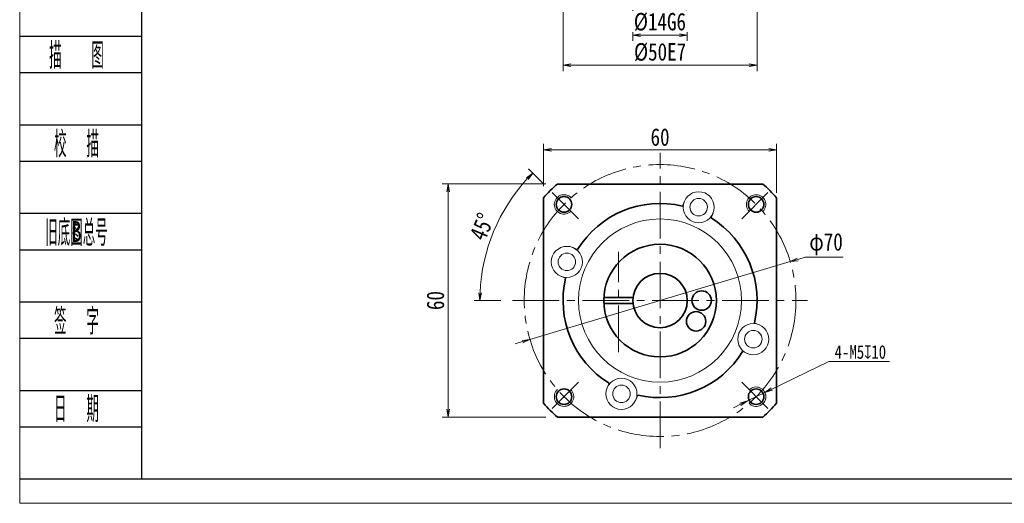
# Model space of a CAD drawing. Header units: millimetres. Extents: x -22 to 512, y -24 to 348.
# Tile 1 of 7: x -19 to 234, y -24 to 100. Entities that reach past the tile are written whole.
import ezdxf
from ezdxf.enums import TextEntityAlignment as Align

# ---------------------------------------------------------------- set-up
doc = ezdxf.new("R2010")
doc.units = ezdxf.units.MM
doc.linetypes.add('点画线', pattern=[18, 12, -2, 2, -2])
doc.layers.add('2细线层', color=4, linetype='Continuous')
doc.layers.add('6文字层', color=3, linetype='Continuous')
for name, color, linetype, lineweight in [('EB0_1', 7, 'Continuous', 35), ('中心线层', 1, '点画线', 18), ('图框_外框线', 7, 'Continuous', 18), ('尺寸线层', 3, 'Continuous', 18), ('粗实线层', 7, 'Continuous', 35), ('细实线层', 7, 'Continuous', 18)]:
    doc.layers.add(name, color=color, linetype=linetype, lineweight=lineweight)
doc.styles.add('PC_TEXTSTYLE', font='ISOCP.SHX', dxfattribs={"width": 0.707, "bigfont": 'GBCBIG.SHX'})
doc.styles.get("Standard").update_dxf_attribs({"font": 'SimSun.ttf'})
doc.styles.add('宋体', font='SimSun.ttf', dxfattribs={"width": 0.8})
doc.dimstyles.new('A水平标注$0', dxfattribs={"dimtxt": 3.5, "dimasz": 2, "dimexe": 1.5, "dimexo": 3, "dimgap": 1.1, "dimtad": 1, "dimtoh": 1, "dimdec": 4, "dimdsep": 46, "dimtxsty": '宋体', "dimblk": 'OPEN', "dimcen": 3, "dimclrd": 3, "dimclre": 3, "dimclrt": 6, "dimadec": 0, "dimazin": 0, "dimtm": 1e-09, "dimtfac": 1, "dimtdec": 4, "dimtix": 1, "dimtmove": 0, "dimatfit": 3, "dimldrblk": 'OPEN', "dimfxl": 0, "dimlwd": 13, "dimlwe": 13, "dimarcsym": 0})
doc.dimstyles.new('D直径标注φ25', dxfattribs={"dimtxt": 3.5, "dimasz": 2, "dimexe": 1, "dimexo": 3, "dimtad": 1, "dimtoh": 1, "dimdec": 1, "dimdsep": 46, "dimtxsty": '宋体', "dimblk": 'OPEN', "dimcen": 3, "dimclrd": 3, "dimclre": 3, "dimclrt": 130, "dimadec": 0, "dimazin": 0, "dimtm": 1e-09, "dimtfac": 1, "dimtdec": 1, "dimtmove": 0, "dimatfit": 0, "dimldrblk": 'OPEN', "dimfxl": 0, "dimlwd": 13, "dimlwe": 13, "dimarcsym": 0})
doc.dimstyles.new('螺孔(M8-7H)', dxfattribs={"dimtxt": 3.5, "dimasz": 2, "dimexe": 1.25, "dimexo": 3, "dimtad": 1, "dimtoh": 1, "dimdec": 4, "dimdsep": 46, "dimtxsty": '宋体', "dimblk": 'OPEN', "dimcen": 3, "dimclrd": 3, "dimclre": 3, "dimclrt": 2, "dimadec": 0, "dimazin": 0, "dimtm": 1e-09, "dimtfac": 1, "dimtdec": 4, "dimtmove": 0, "dimatfit": 3, "dimldrblk": 'OPEN', "dimfxl": 0, "dimlwd": 9, "dimlwe": 9, "dimarcsym": 0})

# ---------------------------------------------------------------- blocks, each defined once
blk = doc.blocks.new('_Open')
at = {"color": 0, "linetype": 'ByBlock', "lineweight": -2}
for p, q in [((-1, 0.17), (0, 0)), ((-1, -0.17), (0, 0)), ((0, 0), (-1, 0))]:
    blk.add_line(p, q, dxfattribs=at)
blk = doc.blocks.new('*D8')
at = {"layer": 'Defpoints', "color": 0, "transparency": 16777216}
for p in [(119.27, 57.72), (91.11, -2.28), (119.27, -2.28)]:
    blk.add_point(p, dxfattribs=at)
at = {"layer": '尺寸线层', "color": 3, "lineweight": 13, "transparency": 16777216}
for p, q in [((116.27, 57.72), (89.61, 57.72)), ((91.11, 55.72), (91.11, -0.28)), ((116.27, -2.28), (89.61, -2.28))]:
    blk.add_line(p, q, dxfattribs=at)
at = {"layer": '尺寸线层', "color": 3, "lineweight": 13, "transparency": 16777216, "xscale": 2, "yscale": 2, "zscale": 2}
for p, rotation in [((91.11, 57.72), 90), ((91.11, -2.28), 270)]:
    blk.add_blockref('_Open', p, dxfattribs=dict(at, rotation=rotation))
at = {"layer": '尺寸线层', "color": 6, "transparency": 16777216, "insert": (87.86, 27.72), "char_height": 4.5, "attachment_point": 5, "rotation": 90, "style": '宋体', "bg_fill": 3, "box_fill_scale": 1.1, "bg_fill_color": 256, "bg_fill_true_color": 13158600, "bg_fill_transparency": 0}
blk.add_mtext('60', dxfattribs=at)
blk = doc.blocks.new('*D9')
at = {"layer": 'Defpoints', "color": 0, "transparency": 16777216}
for p in [(117.95, 55.5), (105.52, 50.93), (124.68, 48.76), (107.72, 27.72), (183.72, 27.72)]:
    blk.add_point(p, dxfattribs=at)
at = {"layer": '尺寸线层', "color": 3, "lineweight": 13, "transparency": 16777216}
for p, q in [((115.83, 57.62), (111.84, 61.6)), ((104.72, 27.72), (97.8, 27.72))]:
    blk.add_line(p, q, dxfattribs=at)
blk.add_arc((145.72, 27.72), 46.42, 137.4688, 177.5312, dxfattribs=at)
at = {"layer": '尺寸线层', "color": 3, "lineweight": 13, "transparency": 16777216, "xscale": 2, "yscale": 2, "zscale": 2}
for p, rotation in [((112.9, 60.54), 46.23442076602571), ((99.3, 27.72), 268.7655792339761)]:
    blk.add_blockref('_Open', p, dxfattribs=dict(at, rotation=rotation))
at = {"layer": '尺寸线层', "color": 6, "transparency": 16777216, "insert": (99.84, 46.73), "char_height": 4.5, "attachment_point": 5, "rotation": 67.5, "style": '宋体', "bg_fill": 3, "box_fill_scale": 1.1, "bg_fill_color": 256, "bg_fill_true_color": 13158600, "bg_fill_transparency": 0}
blk.add_mtext('45°', dxfattribs=at)
blk = doc.blocks.new('*D10')
at = {"layer": 'Defpoints', "color": 0, "transparency": 16777216}
for p in [(179.26, 37.73), (112.19, 17.71)]:
    blk.add_point(p, dxfattribs=at)
at = {"layer": '尺寸线层', "color": 3, "lineweight": 13, "transparency": 16777216}
for p, q in [((181.18, 38.3), (183.1, 38.87)), ((183.1, 38.87), (192.88, 38.87)), ((112.19, 17.71), (179.26, 37.73)), ((110.27, 17.14), (108.35, 16.57))]:
    blk.add_line(p, q, dxfattribs=at)
at = {"layer": '尺寸线层', "color": 3, "lineweight": 13, "transparency": 16777216, "xscale": 2, "yscale": 2, "zscale": 2}
for p, rotation in [((179.26, 37.73), 196.6158413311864), ((112.19, 17.71), 16.61584133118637)]:
    blk.add_blockref('_Open', p, dxfattribs=dict(at, rotation=rotation))
at = {"layer": '尺寸线层', "color": 130, "transparency": 16777216, "insert": (188.49, 42.22), "char_height": 4.5, "attachment_point": 5, "style": '宋体', "bg_fill": 3, "box_fill_scale": 1.1, "bg_fill_color": 256, "bg_fill_true_color": 13158600, "bg_fill_transparency": 0}
blk.add_mtext('φ70', dxfattribs=at)
blk = doc.blocks.new('*D34')
at = {"layer": 'Defpoints', "color": 0, "transparency": 16777216}
for p in [(175.72, 66.53), (115.72, 54.18), (175.72, 52.47)]:
    blk.add_point(p, dxfattribs=at)
at = {"layer": '尺寸线层', "color": 3, "lineweight": 13, "transparency": 16777216}
for p, q in [((115.72, 57.18), (115.72, 68.03)), ((117.72, 66.53), (173.72, 66.53)), ((175.72, 55.47), (175.72, 68.03))]:
    blk.add_line(p, q, dxfattribs=at)
at = {"layer": '尺寸线层', "color": 3, "lineweight": 13, "transparency": 16777216, "xscale": 2, "yscale": 2, "zscale": 2, "rotation": 180}
blk.add_blockref('_Open', (115.72, 66.53), dxfattribs=at)
at = {"layer": '尺寸线层', "color": 3, "lineweight": 13, "transparency": 16777216, "xscale": 2, "yscale": 2, "zscale": 2}
blk.add_blockref('_Open', (175.72, 66.53), dxfattribs=at)
at = {"layer": '尺寸线层', "color": 6, "transparency": 16777216, "insert": (145.72, 69.78), "char_height": 4.5, "attachment_point": 5, "style": '宋体', "bg_fill": 3, "box_fill_scale": 1.1, "bg_fill_color": 256, "bg_fill_true_color": 13158600, "bg_fill_transparency": 0}
blk.add_mtext('60', dxfattribs=at)
blk = doc.blocks.new('*D35')
at = {"color": 3, "lineweight": 9, "transparency": 16777216}
for p, q in [((189.19, 12.05), (174.52, 4.93)), ((204.84, 12.05), (189.19, 12.05)), ((168.22, 1.88), (172.72, 4.06)), ((166.42, 1.01), (164.62, 0.13))]:
    blk.add_line(p, q, dxfattribs=at)
at = {"layer": 'Defpoints', "color": 0, "transparency": 16777216}
for p in [(172.72, 4.06), (168.22, 1.88)]:
    blk.add_point(p, dxfattribs=at)
at = {"color": 3, "lineweight": 9, "transparency": 16777216, "xscale": 2, "yscale": 2, "zscale": 2}
for p, rotation in [((172.72, 4.06), 205.8757372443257), ((168.22, 1.88), 25.87573724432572)]:
    blk.add_blockref('_Open', p, dxfattribs=dict(at, rotation=rotation))
at = {"color": 2, "transparency": 16777216, "insert": (197.33, 14.46), "char_height": 3.5, "attachment_point": 5, "style": '宋体', "bg_fill": 3, "box_fill_scale": 1.1, "bg_fill_color": 256, "bg_fill_true_color": 13158600, "bg_fill_transparency": 0}
blk.add_mtext('4-M5{\\famgdt|b0|i0|c0|p0;x}{10}', dxfattribs=at)
blk = doc.blocks.new('*D37')
at = {"layer": 'Defpoints', "color": 0, "transparency": 16777216}
for p in [(120.72, 104.93), (170.72, 104.93), (170.72, 88.27)]:
    blk.add_point(p, dxfattribs=at)
at = {"layer": '尺寸线层', "color": 3, "lineweight": 13, "transparency": 16777216}
for p, q in [((120.72, 101.93), (120.72, 86.77)), ((170.72, 101.93), (170.72, 86.77)), ((122.72, 88.27), (168.72, 88.27))]:
    blk.add_line(p, q, dxfattribs=at)
at = {"layer": '尺寸线层', "color": 3, "lineweight": 13, "transparency": 16777216, "xscale": 2, "yscale": 2, "zscale": 2, "rotation": 180}
blk.add_blockref('_Open', (120.72, 88.27), dxfattribs=at)
at = {"layer": '尺寸线层', "color": 3, "lineweight": 13, "transparency": 16777216, "xscale": 2, "yscale": 2, "zscale": 2}
blk.add_blockref('_Open', (170.72, 88.27), dxfattribs=at)
at = {"layer": '尺寸线层', "color": 6, "transparency": 16777216, "insert": (145.72, 91.64), "char_height": 4.5, "attachment_point": 5, "style": '宋体', "bg_fill": 3, "box_fill_scale": 1.1, "bg_fill_color": 257, "bg_fill_transparency": 0}
blk.add_mtext('%%C50E7', dxfattribs=at)
blk = doc.blocks.new('*D38')
at = {"layer": 'Defpoints', "color": 0, "transparency": 16777216}
for p in [(138.72, 114.93), (152.72, 114.93), (152.72, 96.04)]:
    blk.add_point(p, dxfattribs=at)
at = {"layer": '尺寸线层', "color": 3, "lineweight": 13, "transparency": 16777216}
for p, q in [((138.72, 111.93), (138.72, 94.54)), ((152.72, 111.93), (152.72, 94.54)), ((140.72, 96.04), (150.72, 96.04))]:
    blk.add_line(p, q, dxfattribs=at)
at = {"layer": '尺寸线层', "color": 3, "lineweight": 13, "transparency": 16777216, "xscale": 2, "yscale": 2, "zscale": 2, "rotation": 180}
blk.add_blockref('_Open', (138.72, 96.04), dxfattribs=at)
at = {"layer": '尺寸线层', "color": 3, "lineweight": 13, "transparency": 16777216, "xscale": 2, "yscale": 2, "zscale": 2}
blk.add_blockref('_Open', (152.72, 96.04), dxfattribs=at)
at = {"layer": '尺寸线层', "color": 6, "transparency": 16777216, "insert": (145.68, 99.41), "char_height": 4.5, "attachment_point": 5, "style": '宋体', "bg_fill": 3, "box_fill_scale": 1.1, "bg_fill_color": 257, "bg_fill_transparency": 0}
blk.add_mtext('%%C14G6', dxfattribs=at)

msp = doc.modelspace()

# ---------------------------------------------------------------- linework, layer by layer
at = {"layer": '2细线层'}
for p, q in [((-19.27282, 95.76638), (12.11815, 95.76638)), ((-19.27282, 86.38058), (12.11815, 86.38058)), ((-19.27282, 72.97228), (12.11815, 72.97228)), ((-19.27282, 63.58647), (12.11815, 63.58647)), ((-19.27282, 50.17818), (12.11815, 50.17818)), ((-19.27282, 40.79237), (12.11815, 40.79237)), ((-19.27282, 27.38407), (12.11815, 27.38407)), ((-19.27282, 17.99826), (12.11815, 17.99826)), ((-19.27282, 4.58997), (12.11815, 4.58997)), ((-19.27282, -4.79584), (12.11815, -4.79584)), ((-19.27282, -18.20413), (12.11815, -18.20413))]:
    msp.add_line(p, q, dxfattribs=at)
at = {"layer": 'EB0_1', "linetype": 'Continuous', "lineweight": 35}
for p, q in [((172.18109, 57.71897), (119.26607, 57.71897)), ((115.72358, 54.17648), (115.72358, 1.26146)), ((175.72358, 1.26146), (175.72358, 54.17648)), ((119.26607, -2.28103), (172.18109, -2.28103))]:
    msp.add_line(p, q, dxfattribs=at)
at = {"layer": 'EB0_1'}
for p, q in [((131.24299, 28.46897), (138.76387, 28.46897)), ((131.24299, 26.96897), (138.76387, 26.96897))]:
    msp.add_line(p, q, dxfattribs=at)
for centre, radius in [((145.72358, 27.71897), 14.5), ((145.72358, 27.71897), 7), ((156.44373, 27.71897), 2.5), ((155.0075, 22.3589), 2.5)]:
    msp.add_circle(centre, radius, dxfattribs=at)
for radius, start, end in [(40, 131.4096221, 138.5903779), (40, 41.4096221, 48.5903779), (25, 76.7068962, 148.2931038), (25, 346.7068962, 58.2931038), (25, 166.7068962, 238.2931038), (25, 256.7068962, 328.2931038), (40, 221.4096221, 228.5903779), (40, 311.4096221, 318.5903779)]:
    msp.add_arc((145.72358, 27.71897), radius, start, end, dxfattribs=at)
at = {"layer": '中心线层'}
for p, q in [((145.72358, -10.28103), (145.72358, 65.71897)), ((135.00343, 14.46897), (135.00343, 40.28897)), ((107.72358, 27.71897), (183.72358, 27.71897))]:
    msp.add_line(p, q, dxfattribs=at)
at = {"layer": '中心线层', "linetype": '点画线', "lineweight": 18}
for p, q in [((124.6837, 48.75885), (117.94685, 55.4957)), ((166.76346, 48.75885), (173.5003, 55.4957)), ((124.6837, 6.67909), (117.94685, -0.05775)), ((166.76346, 6.67909), (173.5003, -0.05775))]:
    msp.add_line(p, q, dxfattribs=at)
msp.add_circle((145.72358, 27.71897), 35, dxfattribs=at)
at = {"layer": '粗实线层'}
for centre in [(120.97484, 52.46771), (170.47232, 52.46771), (120.97484, 2.97023), (170.47232, 2.97023)]:
    msp.add_circle(centre, 2, dxfattribs=at)
at = {"layer": '粗实线层', "lineweight": 18}
for centre, start, end in [((120.97484, 52.46771), 42.9532869, 315), ((170.47232, 52.46771), 312.9532869, 225), ((170.47232, 2.97023), 222.9532869, 135), ((120.97484, 2.97023), 132.9532869, 45)]:
    msp.add_arc(centre, 2.5, start, end, dxfattribs=at)
at = {"layer": '细实线层'}
for p, q in [((151.97783, 53.27057), (151.47189, 52.04914)), ((159.36887, 50.2091), (158.86293, 48.98767)), ((123.23345, 41.36426), (124.45488, 40.85832)), ((120.17198, 33.97322), (121.39342, 33.46729)), ((171.27518, 21.46472), (170.05374, 21.97066)), ((168.21371, 14.07368), (166.99228, 14.57962)), ((132.07829, 5.22884), (132.58423, 6.45028)), ((139.46933, 2.16737), (139.97526, 3.38881))]:
    msp.add_line(p, q, dxfattribs=at)
for centre, radius in [((155.67335, 51.73984), 4), ((155.67335, 51.73984), 2.25), ((145.72358, 27.71897), 21), ((121.70271, 37.66874), 4), ((121.70271, 37.66874), 2.25), ((169.74445, 17.7692), 4), ((169.74445, 17.7692), 2.25), ((135.77381, 3.6981), 4), ((135.77381, 3.6981), 2.25)]:
    msp.add_circle(centre, radius, dxfattribs=at)

# ---------------------------------------------------------------- texts
at = {"layer": '6文字层', "color": 3, "style": 'PC_TEXTSTYLE'}
for s, width, p in [('描   图', 0.6667, (-4.64222, 91.07348)), ('校  描', 0.667, (-4.64222, 68.27938)), ('旧底图总号', 0.667, (-4.64222, 45.48527)), ('签  字', 0.667, (-4.64222, 22.69117)), ('日  期', 0.667, (-4.63386, 0.03089))]:
    msp.add_text(s, height=6.704148, dxfattribs=dict(at, width=width)).set_placement(p, align=Align.MIDDLE)
at = {"layer": '6文字层', "width": 0.707}
msp.add_text('B', height=5.36332, dxfattribs=at).set_placement((-4.64222, 45.48527), align=Align.MIDDLE)

# ---------------------------------------------------------------- next in the draw order: dimensions: what is measured, and where the dimension line sits
at = {"layer": '尺寸线层'}
dim = msp.add_linear_dim(base=(91.10535, -2.28103), p1=(119.26607, 57.71897), p2=(119.26607, -2.28103), angle=270, dimstyle='A水平标注$0', override={"dimtxt": 4.5, "dimgap": 1, "dimblk": 'Open', "dimtfill": 1, "dimtfillclr": 256}, dxfattribs=at)
dim.commit()
dim.dimension.update_dxf_attribs({"geometry": '*D8', "text_midpoint": (87.85535, 27.71897)})

# ---------------------------------------------------------------- next in the draw order: dimensions: what is measured, and where the dimension line sits
dim = msp.add_angular_dim_2l(base=(105.5238, 50.92832), line1=((124.6837, 48.75885), (117.94685, 55.4957)), line2=((107.72358, 27.71897), (183.72358, 27.71897)), dimstyle='A水平标注$0', override={"dimtxt": 4.5, "dimgap": 1, "dimblk": 'Open', "dimtfill": 1, "dimtfillclr": 256}, dxfattribs=at)
dim.commit()
dim.dimension.update_dxf_attribs({"geometry": '*D9', "text_midpoint": (99.83568, 46.72636)})

# ---------------------------------------------------------------- next in the draw order: dimensions: what is measured, and where the dimension line sits
dim = msp.add_diameter_dim_2p(p1=(112.18506, 17.71061), p2=(179.2621, 37.72734), dimstyle='D直径标注φ25', override={"dimtxt": 4.5, "dimgap": 1, "dimpost": 'φ<>'}, dxfattribs=at)
dim.commit()
dim.dimension.update_dxf_attribs({"geometry": '*D10', "text_midpoint": (188.48949, 38.87115), "dimtype": 163})

# ---------------------------------------------------------------- next in the draw order: linework, layer by layer
at = {"layer": '图框_外框线', "color": 3}
msp.add_lwpolyline([(-19.22439, -24.47264), (507.3302, -24.47264), (507.3302, 347.87667), (-19.22439, 347.87667)], close=True, dxfattribs=at)
at = {"layer": '图框_外框线', "color": 3, "lineweight": 25}
msp.add_lwpolyline([(12.11815, -18.20413), (501.06169, -18.20413), (501.06169, 341.60817), (12.11815, 341.60817)], close=True, dxfattribs=at)

# ---------------------------------------------------------------- next in the draw order: dimensions: what is measured, and where the dimension line sits
dim = msp.add_diameter_dim_2p(p1=(168.22296, 1.87918), p2=(172.72167, 4.06129), text='4-M<>{\\famgdt|b0|i0|c0|p0;x}{10}', dimstyle='螺孔(M8-7H)', override={"dimgap": 0.625, "dimtad": 1, "dimtih": 0, "dimtoh": 1, "dimdec": 4, "dimlfac": 1, "dimpost": '<>', "dimcen": 0, "dimse1": 0, "dimse2": 0, "dimsd1": 0, "dimsd2": 0, "dimtix": 0, "dimtofl": 1, "dimatfit": 3, "dimtvp": 0.1})
dim.commit()
dim.dimension.update_dxf_attribs({"geometry": '*D35', "text_midpoint": (197.33164, 12.05086), "dimtype": 163})
at = {"layer": '尺寸线层'}
dim = msp.add_linear_dim(base=(170.72358, 88.27103), p1=(120.72358, 104.92896), p2=(170.72358, 104.92896), text='%%C<>E7', dimstyle='A水平标注$0', override={"dimtxt": 4.5, "dimgap": 1, "dimblk": 'Open', "dimtfill": 1, "dimtfillclr": 256}, dxfattribs=at)
dim.commit()
dim.dimension.update_dxf_attribs({"geometry": '*D37', "text_midpoint": (145.72358, 91.63505)})
dim = msp.add_linear_dim(base=(175.72358, 66.53427), p1=(115.72358, 54.17648), p2=(175.72358, 52.46771), dimstyle='A水平标注$0', override={"dimtxt": 4.5, "dimgap": 1, "dimblk": 'Open', "dimtfill": 1, "dimtfillclr": 256}, dxfattribs=at)
dim.commit()
dim.dimension.update_dxf_attribs({"geometry": '*D34', "text_midpoint": (145.72358, 69.78427)})

# ---------------------------------------------------------------- next in the draw order: dimensions: what is measured, and where the dimension line sits
dim = msp.add_linear_dim(base=(152.72358, 96.04336), p1=(138.72358, 114.92896), p2=(152.72358, 114.92896), text='%%C<>G6', dimstyle='A水平标注$0', override={"dimtxt": 4.5, "dimgap": 1, "dimblk": 'Open', "dimtfill": 1, "dimtfillclr": 256}, dxfattribs=at)
dim.commit()
dim.dimension.update_dxf_attribs({"geometry": '*D38', "text_midpoint": (145.68499, 96.04336), "dimtype": 160})

doc.saveas('drawing.dxf')
